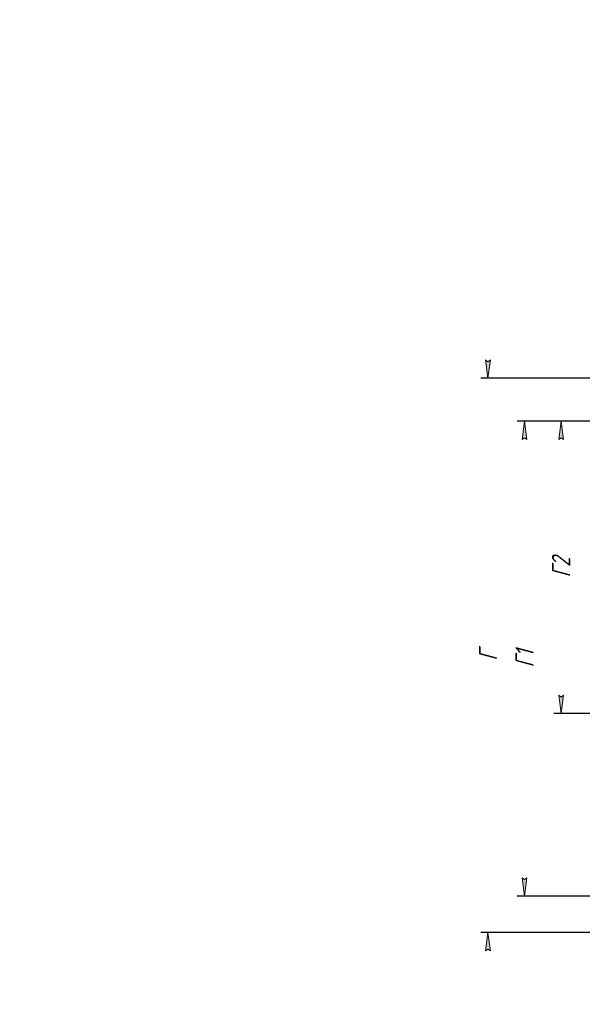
# Model space of a CAD drawing. Header units: millimetres. Extents: x 0 to 420, y 0 to 594.
# Tile 18 of 27: x 0 to 154, y 324 to 594. Entities that reach past the tile are written whole.
import ezdxf

# ---------------------------------------------------------------- set-up
doc = ezdxf.new("R2010")
doc.units = ezdxf.units.MM
doc.linetypes.add('K5LT_THIN', pattern=[0])
doc.layers.add('Системный слой', color=7, linetype='Continuous')
doc.styles.add('KDIMTEXTSTYLE', font='GOST_AU.SHX', dxfattribs={"width": 0.96, "oblique": 15, "height": 5})
doc.dimstyles.new('KDIMSTYLE (0.20)', dxfattribs={"dimtxt": 5, "dimasz": 1, "dimexe": 2, "dimexo": 0, "dimgap": 1, "dimtad": 1, "dimlfac": 5, "dimtxsty": 'KDIMTEXTSTYLE', "dimsah": 1, "dimcen": 0, "dimdle": 1, "dimadec": 0, "dimazin": 0, "dimtfac": 0.667, "dimtmove": 0, "dimatfit": 3, "dimfxl": 1, "dimtvp": 1, "dimtolj": 1, "dimtzin": 0, "dimarcsym": 0})

# ---------------------------------------------------------------- blocks, each defined once
blk = doc.blocks.new('KDIMARROW_01')
at = {"layer": 'Системный слой'}
blk.add_hatch(color=0, dxfattribs=at).paths.add_polyline_path([(-5, -0.66), (0, 0), (-5, 0.66), (-4.5, 0)])
at = {"layer": 'Системный слой', "color": 0, "linetype": 'K5LT_THIN', "lineweight": 18}
for p, q in [((-4.5, 0), (-5, 0.66)), ((-5, 0.66), (0, 0)), ((0, 0), (-5, -0.66)), ((-5, -0.66), (-4.5, 0)), ((0, 0), (-1, 0))]:
    blk.add_line(p, q, dxfattribs=at)

msp = doc.modelspace()

# ---------------------------------------------------------------- dimensions: what is measured, and where the dimension line sits
at = {"layer": 'Системный слой', "color": 7}
for base, p1, p2, location, text in [((128.1272, 344.0204), (186.3469, 495.8204), (169.6272, 344.0204), (128.1272, 419.9204), '\\H5.0;\\W0.965;\\Q15;\\H5.0;\\W0.965;\\Q15;\\Q15;Г'), ((138.1272, 484.0204), (171.7647, 354.0204), (172.8111, 484.0204), (138.1272, 419.0204), '\\H5.0;\\W0.965;\\Q15;\\H5.0;\\W0.965;\\Q15;\\Q15;Г1'), ((148.1272, 484.0204), (172.8111, 404.0204), (172.8111, 484.0204), (148.1272, 444.0204), '\\H5.0;\\W0.965;\\Q15;\\H5.0;\\W0.965;\\Q15;\\Q15;Г2')]:
    msp.add_linear_dim(base=base, p1=p1, p2=p2, angle=90, location=location, text=text, dimstyle='KDIMSTYLE (0.20)', override={"dimexo": 0, "dimblk1": 'KDIMARROW_01', "dimblk2": 'KDIMARROW_01', "dimse1": 0, "dimse2": 0, "dimclrt": 7, "dimtolj": 1}, dxfattribs=at).render()

doc.saveas('drawing.dxf')
